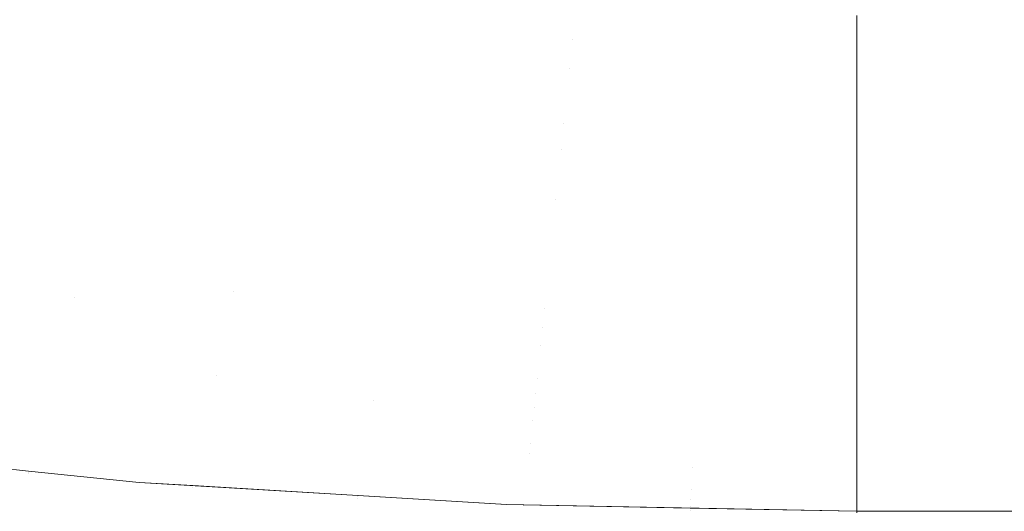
# Model space of a CAD drawing. Header units: centimetres. Extents: x -44.1 to 45.2, y 4.2 to 6.
# Tile 173 of 256: x -13.8197 to -13.7579, y 4.5001 to 4.531. Entities that reach past the tile are written whole.
import ezdxf

# ---------------------------------------------------------------- set-up
doc = ezdxf.new("R2010")
doc.units = ezdxf.units.CM
doc.header["$LTSCALE"] = 2.54
doc.layers.add('Lucido design-1', color=7, linetype='Continuous')

# ---------------------------------------------------------------- blocks, each defined once
blk = doc.blocks.new('Gruppo-4-1')
at = {"color": 7, "linetype": 'Continuous', "lineweight": 9}
blk.add_3dface([(-43.924707, 5.900089, -2312.32217), (-43.924707, 4.300089, -2312.32217), (45.040209, 4.300089, -2312.32217), (45.040209, 5.900089, -2312.32217)], dxfattribs=at)
for points, invisible_edges in [([(-13.802334, 4.532546, -2312.749653), (-13.802721, 4.530706, -2312.751459), (-13.820268, 4.532353, -2312.751459), (-13.819691, 4.534174, -2312.749653)], 15), ([(-13.820831, 4.530578, -2312.753313), (-13.820268, 4.532353, -2312.751459), (-13.802721, 4.530706, -2312.751459), (-13.803098, 4.528914, -2312.753313)], 15), ([(-13.784773, 4.531561, -2312.749653), (-13.784967, 4.529711, -2312.751459), (-13.802721, 4.530706, -2312.751459), (-13.802334, 4.532546, -2312.749653)], 15), ([(14.88261, 4.53253, -2312.748442), (14.88261, 4.529378, -2312.751459), (-13.767108, 4.529378, -2312.751459), (-13.767108, 4.531248, -2312.749669)], 10), ([(-13.767108, 4.529378, -2312.751459), (-13.784967, 4.529711, -2312.751459), (-13.784773, 4.531561, -2312.749653)], 11), ([(-13.784773, 4.531561, -2312.749653), (-13.767108, 4.531248, -2312.749669), (-13.767108, 4.529378, -2312.751459)], 9), ([(-13.803098, 4.528914, -2312.753313), (-13.802721, 4.530706, -2312.751459), (-13.784967, 4.529711, -2312.751459), (-13.785156, 4.527908, -2312.753313)], 15), ([(-13.803098, 4.528914, -2312.753313), (-13.803464, 4.52717, -2312.755213), (-13.821378, 4.528851, -2312.755213), (-13.820831, 4.530578, -2312.753313)], 15), ([(-13.767108, 4.526361, -2312.754611), (-13.785156, 4.527908, -2312.753313), (-13.784967, 4.529711, -2312.751459)], 11), ([(-13.784967, 4.529711, -2312.751459), (-13.767108, 4.529378, -2312.751459), (-13.767108, 4.526361, -2312.754611)], 9), ([(-13.82191, 4.527174, -2312.757156), (-13.821378, 4.528851, -2312.755213), (-13.803464, 4.52717, -2312.755213), (-13.80382, 4.525477, -2312.757156)], 15), ([(-13.785156, 4.527908, -2312.753313), (-13.785339, 4.526154, -2312.755213), (-13.803464, 4.52717, -2312.755213), (-13.803098, 4.528914, -2312.753313)], 15), ([(-13.767108, 4.526361, -2312.754611), (-13.767108, 4.529378, -2312.751459), (14.88261, 4.529378, -2312.751459), (14.88261, 4.527588, -2312.753329)], 10), ([(-13.767108, 4.526361, -2312.754611), (-13.785339, 4.526154, -2312.755213), (-13.785156, 4.527908, -2312.753313)], 11), ([(-13.80382, 4.525477, -2312.757156), (-13.804165, 4.523836, -2312.75914), (-13.822425, 4.525549, -2312.75914), (-13.82191, 4.527174, -2312.757156)], 15), ([(-13.80382, 4.525477, -2312.757156), (-13.803464, 4.52717, -2312.755213), (-13.785339, 4.526154, -2312.755213), (-13.785518, 4.524451, -2312.757156)], 15), ([(14.88261, 4.527588, -2312.753329), (14.88261, 4.526361, -2312.754611), (-13.767108, 4.526361, -2312.754611)], 10), ([(-13.785518, 4.524451, -2312.757156), (-13.785339, 4.526154, -2312.755213), (-13.767108, 4.526361, -2312.754611), (-13.767108, 4.523484, -2312.757891)], 11), ([(14.88261, 4.523484, -2312.757891), (-13.767108, 4.523484, -2312.757891), (-13.767108, 4.526361, -2312.754611), (14.88261, 4.526361, -2312.754611)], 5), ([(-13.822923, 4.523976, -2312.761164), (-13.822425, 4.525549, -2312.75914), (-13.804165, 4.523836, -2312.75914), (-13.804499, 4.522248, -2312.761164)], 15), ([(-13.785518, 4.524451, -2312.757156), (-13.785691, 4.5228, -2312.75914), (-13.804165, 4.523836, -2312.75914), (-13.80382, 4.525477, -2312.757156)], 15), ([(-13.804499, 4.522248, -2312.761164), (-13.804821, 4.520715, -2312.763225), (-13.823404, 4.522458, -2312.763225), (-13.822923, 4.523976, -2312.761164)], 15), ([(-13.767108, 4.523484, -2312.757891), (-13.785691, 4.5228, -2312.75914), (-13.785518, 4.524451, -2312.757156)], 11), ([(-13.804499, 4.522248, -2312.761164), (-13.804165, 4.523836, -2312.75914), (-13.785691, 4.5228, -2312.75914), (-13.785858, 4.521203, -2312.761164)], 15), ([(-13.785691, 4.5228, -2312.75914), (-13.767108, 4.523484, -2312.757891), (-13.767108, 4.520753, -2312.761294)], 9), ([(14.88261, 4.520753, -2312.761294), (-13.767108, 4.520753, -2312.761294), (-13.767108, 4.523484, -2312.757891), (14.88261, 4.523484, -2312.757891)], 5), ([(-13.767108, 4.520753, -2312.761294), (-13.785858, 4.521203, -2312.761164), (-13.785691, 4.5228, -2312.75914)], 11), ([(-13.823868, 4.520996, -2312.765321), (-13.823404, 4.522458, -2312.763225), (-13.804821, 4.520715, -2312.763225), (-13.805132, 4.519238, -2312.765321)], 15), ([(-13.785858, 4.521203, -2312.761164), (-13.78602, 4.519661, -2312.763225), (-13.804821, 4.520715, -2312.763225), (-13.804499, 4.522248, -2312.761164)], 15), ([(-13.805132, 4.519238, -2312.765321), (-13.80543, 4.517819, -2312.767449), (-13.824313, 4.51959, -2312.767449), (-13.823868, 4.520996, -2312.765321)], 15), ([(-13.78602, 4.519661, -2312.763225), (-13.785858, 4.521203, -2312.761164), (-13.767108, 4.520753, -2312.761294)], 11), ([(-13.805132, 4.519238, -2312.765321), (-13.804821, 4.520715, -2312.763225), (-13.78602, 4.519661, -2312.763225), (-13.786176, 4.518176, -2312.765321)], 15), ([(-13.767108, 4.520753, -2312.761294), (-13.767108, 4.518173, -2312.764812), (-13.78602, 4.519661, -2312.763225)], 10), ([(14.88261, 4.518173, -2312.764812), (-13.767108, 4.518173, -2312.764812), (-13.767108, 4.520753, -2312.761294), (14.88261, 4.520753, -2312.761294)], 5), ([(-13.82474, 4.518242, -2312.769608), (-13.824313, 4.51959, -2312.767449), (-13.80543, 4.517819, -2312.767449), (-13.805717, 4.516457, -2312.769608)], 15), ([(-13.786176, 4.518176, -2312.765321), (-13.78602, 4.519661, -2312.763225), (-13.767108, 4.518173, -2312.764812)], 11), ([(-13.786176, 4.518176, -2312.765321), (-13.786325, 4.516748, -2312.767449), (-13.80543, 4.517819, -2312.767449), (-13.805132, 4.519238, -2312.765321)], 15), ([(-13.805717, 4.516457, -2312.769608), (-13.80599, 4.515155, -2312.771794), (-13.825149, 4.516952, -2312.771794), (-13.82474, 4.518242, -2312.769608)], 15), ([(-13.805717, 4.516457, -2312.769608), (-13.80543, 4.517819, -2312.767449), (-13.786325, 4.516748, -2312.767449), (-13.786469, 4.515378, -2312.769608)], 15), ([(-13.767108, 4.518173, -2312.764812), (-13.767108, 4.51575, -2312.76844), (-13.786325, 4.516748, -2312.767449), (-13.786176, 4.518176, -2312.765321)], 14), ([(14.88261, 4.51575, -2312.76844), (-13.767108, 4.51575, -2312.76844), (-13.767108, 4.518173, -2312.764812), (14.88261, 4.518173, -2312.764812)], 5), ([(-13.825539, 4.515721, -2312.774006), (-13.825149, 4.516952, -2312.771794), (-13.80599, 4.515155, -2312.771794), (-13.806252, 4.513912, -2312.774006)], 15), ([(-13.786469, 4.515378, -2312.769608), (-13.786325, 4.516748, -2312.767449), (-13.767108, 4.51575, -2312.76844)], 11), ([(-13.786469, 4.515378, -2312.769608), (-13.786606, 4.514068, -2312.771794), (-13.80599, 4.515155, -2312.771794), (-13.805717, 4.516457, -2312.769608)], 15), ([(-13.816241, 4.513551, -2312.776241), (-13.82591, 4.514551, -2312.776241), (-13.825539, 4.515721, -2312.774006)], 11), ([(-13.816241, 4.513551, -2312.776241), (-13.825539, 4.515721, -2312.774006), (-13.806252, 4.513912, -2312.774006)], 11), ([(-13.767108, 4.51575, -2312.76844), (-13.767108, 4.513486, -2312.77217), (-13.786606, 4.514068, -2312.771794), (-13.786469, 4.515378, -2312.769608)], 14), ([(14.88261, 4.513486, -2312.77217), (-13.767108, 4.513486, -2312.77217), (-13.767108, 4.51575, -2312.76844), (14.88261, 4.51575, -2312.76844)], 5), ([(-13.806252, 4.513912, -2312.774006), (-13.80599, 4.515155, -2312.771794), (-13.786606, 4.514068, -2312.771794), (-13.786737, 4.512818, -2312.774006)], 15), ([(-13.816535, 4.512435, -2312.778496), (-13.826262, 4.51344, -2312.778496), (-13.82591, 4.514551, -2312.776241), (-13.816241, 4.513551, -2312.776241)], 15), ([(-13.786737, 4.512818, -2312.774006), (-13.786606, 4.514068, -2312.771794), (-13.767108, 4.513486, -2312.77217)], 11), ([(-13.816813, 4.511379, -2312.780769), (-13.826595, 4.51239, -2312.780769), (-13.826262, 4.51344, -2312.778496), (-13.816535, 4.512435, -2312.778496)], 15), ([(-13.816241, 4.513551, -2312.776241), (-13.8065, 4.51273, -2312.776241), (-13.806736, 4.511608, -2312.778496), (-13.816535, 4.512435, -2312.778496)], 15), ([(-13.806252, 4.513912, -2312.774006), (-13.8065, 4.51273, -2312.776241), (-13.816241, 4.513551, -2312.776241)], 11), ([(-13.786737, 4.512818, -2312.774006), (-13.786862, 4.511629, -2312.776241), (-13.8065, 4.51273, -2312.776241), (-13.806252, 4.513912, -2312.774006)], 15), ([(-13.786737, 4.512818, -2312.774006), (-13.767108, 4.513486, -2312.77217), (-13.767108, 4.511388, -2312.775995)], 9), ([(14.88261, 4.511388, -2312.775995), (-13.767108, 4.511388, -2312.775995), (-13.767108, 4.513486, -2312.77217), (14.88261, 4.513486, -2312.77217)], 5), ([(-13.767108, 4.511388, -2312.775995), (-13.786862, 4.511629, -2312.776241), (-13.786737, 4.512818, -2312.774006)], 11), ([(-13.817075, 4.510385, -2312.783058), (-13.826909, 4.511401, -2312.783058), (-13.826595, 4.51239, -2312.780769), (-13.816813, 4.511379, -2312.780769)], 15), ([(-13.816535, 4.512435, -2312.778496), (-13.806736, 4.511608, -2312.778496), (-13.806959, 4.510548, -2312.780769), (-13.816813, 4.511379, -2312.780769)], 15), ([(-13.806736, 4.511608, -2312.778496), (-13.8065, 4.51273, -2312.776241), (-13.786862, 4.511629, -2312.776241), (-13.78698, 4.510501, -2312.778496)], 15), ([(-13.78698, 4.510501, -2312.778496), (-13.787092, 4.509434, -2312.780769), (-13.806959, 4.510548, -2312.780769), (-13.806736, 4.511608, -2312.778496)], 15), ([(-13.767108, 4.509458, -2312.779908), (-13.78698, 4.510501, -2312.778496), (-13.786862, 4.511629, -2312.776241)], 11), ([(-13.786862, 4.511629, -2312.776241), (-13.767108, 4.511388, -2312.775995), (-13.767108, 4.509458, -2312.779908)], 9), ([(-13.817321, 4.509451, -2312.78536), (-13.827203, 4.510472, -2312.78536), (-13.826909, 4.511401, -2312.783058), (-13.817075, 4.510385, -2312.783058)], 15), ([(-13.816813, 4.511379, -2312.780769), (-13.806959, 4.510548, -2312.780769), (-13.807169, 4.509549, -2312.783058), (-13.817075, 4.510385, -2312.783058)], 15), ([(14.88261, 4.509458, -2312.779908), (-13.767108, 4.509458, -2312.779908), (-13.767108, 4.511388, -2312.775995), (14.88261, 4.511388, -2312.775995)], 5), ([(-13.81755, 4.508579, -2312.787674), (-13.827478, 4.509605, -2312.787674), (-13.827203, 4.510472, -2312.78536), (-13.817321, 4.509451, -2312.78536)], 15), ([(-13.817075, 4.510385, -2312.783058), (-13.807169, 4.509549, -2312.783058), (-13.807366, 4.508612, -2312.78536), (-13.817321, 4.509451, -2312.78536)], 15), ([(-13.807169, 4.509549, -2312.783058), (-13.806959, 4.510548, -2312.780769), (-13.787092, 4.509434, -2312.780769), (-13.787197, 4.508429, -2312.783058)], 15), ([(-13.767108, 4.509458, -2312.779908), (-13.787092, 4.509434, -2312.780769), (-13.78698, 4.510501, -2312.778496)], 11), ([(-13.817764, 4.507768, -2312.789995), (-13.827733, 4.508799, -2312.789995), (-13.827478, 4.509605, -2312.787674), (-13.81755, 4.508579, -2312.787674)], 15), ([(-13.817321, 4.509451, -2312.78536), (-13.807366, 4.508612, -2312.78536), (-13.80755, 4.507736, -2312.787674), (-13.81755, 4.508579, -2312.787674)], 15), ([(-13.787197, 4.508429, -2312.783058), (-13.787296, 4.507486, -2312.78536), (-13.807366, 4.508612, -2312.78536), (-13.807169, 4.509549, -2312.783058)], 15), ([(-13.787197, 4.508429, -2312.783058), (-13.787092, 4.509434, -2312.780769), (-13.767108, 4.509458, -2312.779908), (-13.767108, 4.507701, -2312.783902)], 11), ([(14.88261, 4.507701, -2312.783902), (-13.767108, 4.507701, -2312.783902), (-13.767108, 4.509458, -2312.779908), (14.88261, 4.509458, -2312.779908)], 5), ([(-13.817962, 4.507018, -2312.792323), (-13.82797, 4.508052, -2312.792323), (-13.827733, 4.508799, -2312.789995), (-13.817764, 4.507768, -2312.789995)], 15), ([(-13.81755, 4.508579, -2312.787674), (-13.80755, 4.507736, -2312.787674), (-13.807722, 4.506921, -2312.789995), (-13.817764, 4.507768, -2312.789995)], 15), ([(-13.797491, 4.507077, -2312.787674), (-13.80755, 4.507736, -2312.787674), (-13.807366, 4.508612, -2312.78536)], 11), ([(-13.797491, 4.507077, -2312.787674), (-13.807366, 4.508612, -2312.78536), (-13.787296, 4.507486, -2312.78536)], 11), ([(-13.818143, 4.506329, -2312.794654), (-13.828187, 4.507367, -2312.794654), (-13.82797, 4.508052, -2312.792323), (-13.817962, 4.507018, -2312.792323)], 15), ([(-13.767108, 4.507701, -2312.783902), (-13.787296, 4.507486, -2312.78536), (-13.787197, 4.508429, -2312.783058)], 11), ([(-13.818309, 4.505699, -2312.796987), (-13.828386, 4.50674, -2312.796987), (-13.828187, 4.507367, -2312.794654), (-13.818143, 4.506329, -2312.794654)], 15), ([(-13.817764, 4.507768, -2312.789995), (-13.807722, 4.506921, -2312.789995), (-13.80788, 4.506168, -2312.792323), (-13.817962, 4.507018, -2312.792323)], 15), ([(-13.79762, 4.50626, -2312.789995), (-13.807722, 4.506921, -2312.789995), (-13.80755, 4.507736, -2312.787674), (-13.797491, 4.507077, -2312.787674)], 15), ([(-13.787296, 4.507486, -2312.78536), (-13.787388, 4.506605, -2312.787674), (-13.797491, 4.507077, -2312.787674)], 11), ([(-13.787388, 4.506605, -2312.787674), (-13.787296, 4.507486, -2312.78536), (-13.767108, 4.507701, -2312.783902), (-13.767108, 4.506119, -2312.787968)], 11), ([(14.88261, 4.506119, -2312.787968), (-13.767108, 4.506119, -2312.787968), (-13.767108, 4.507701, -2312.783902), (14.88261, 4.507701, -2312.783902)], 5), ([(-13.818459, 4.505129, -2312.799319), (-13.828565, 4.506173, -2312.799319), (-13.828386, 4.50674, -2312.796987), (-13.818309, 4.505699, -2312.796987)], 15), ([(-13.817962, 4.507018, -2312.792323), (-13.80788, 4.506168, -2312.792323), (-13.808026, 4.505475, -2312.794654), (-13.818143, 4.506329, -2312.794654)], 15), ([(-13.797739, 4.505504, -2312.792323), (-13.80788, 4.506168, -2312.792323), (-13.807722, 4.506921, -2312.789995), (-13.79762, 4.50626, -2312.789995)], 15), ([(-13.797491, 4.507077, -2312.787674), (-13.787388, 4.506605, -2312.787674), (-13.787474, 4.505786, -2312.789995), (-13.79762, 4.50626, -2312.789995)], 15), ([(-13.767108, 4.506119, -2312.787968), (-13.787474, 4.505786, -2312.789995), (-13.787388, 4.506605, -2312.787674)], 11), ([(-13.818594, 4.504618, -2312.801649), (-13.828726, 4.505665, -2312.801649), (-13.828565, 4.506173, -2312.799319), (-13.818459, 4.505129, -2312.799319)], 15), ([(-13.818143, 4.506329, -2312.794654), (-13.808026, 4.505475, -2312.794654), (-13.808158, 4.504843, -2312.796987), (-13.818309, 4.505699, -2312.796987)], 15), ([(-13.797849, 4.504809, -2312.794654), (-13.808026, 4.505475, -2312.794654), (-13.80788, 4.506168, -2312.792323), (-13.797739, 4.505504, -2312.792323)], 15), ([(-13.79762, 4.50626, -2312.789995), (-13.787474, 4.505786, -2312.789995), (-13.787554, 4.505028, -2312.792323), (-13.797739, 4.505504, -2312.792323)], 15), ([(-13.787474, 4.505786, -2312.789995), (-13.767108, 4.506119, -2312.787968), (-13.767108, 4.504717, -2312.792099)], 9), ([(14.88261, 4.504717, -2312.792099), (-13.767108, 4.504717, -2312.792099), (-13.767108, 4.506119, -2312.787968), (14.88261, 4.506119, -2312.787968)], 5), ([(-13.818713, 4.504164, -2312.803974), (-13.828869, 4.505214, -2312.803974), (-13.828726, 4.505665, -2312.801649), (-13.818594, 4.504618, -2312.801649)], 15), ([(-13.818309, 4.505699, -2312.796987), (-13.808158, 4.504843, -2312.796987), (-13.808279, 4.50427, -2312.799319), (-13.818459, 4.505129, -2312.799319)], 15), ([(-13.797948, 4.504174, -2312.796987), (-13.808158, 4.504843, -2312.796987), (-13.808026, 4.505475, -2312.794654), (-13.797849, 4.504809, -2312.794654)], 15), ([(-13.797739, 4.505504, -2312.792323), (-13.787554, 4.505028, -2312.792323), (-13.787627, 4.504331, -2312.794654), (-13.797849, 4.504809, -2312.794654)], 15), ([(-13.767108, 4.504717, -2312.792099), (-13.787554, 4.505028, -2312.792323), (-13.787474, 4.505786, -2312.789995)], 11), ([(-13.818907, 4.503429, -2312.8086), (-13.829101, 4.504482, -2312.8086), (-13.828994, 4.50482, -2312.806291), (-13.818817, 4.503769, -2312.806291)], 15), ([(-13.818817, 4.503769, -2312.806291), (-13.828994, 4.50482, -2312.806291), (-13.828869, 4.505214, -2312.803974), (-13.818713, 4.504164, -2312.803974)], 15), ([(-13.818459, 4.505129, -2312.799319), (-13.808279, 4.50427, -2312.799319), (-13.808387, 4.503757, -2312.801649), (-13.818594, 4.504618, -2312.801649)], 15), ([(-13.798039, 4.5036, -2312.799319), (-13.808279, 4.50427, -2312.799319), (-13.808158, 4.504843, -2312.796987), (-13.797948, 4.504174, -2312.796987)], 15), ([(-13.797849, 4.504809, -2312.794654), (-13.787627, 4.504331, -2312.794654), (-13.787693, 4.503695, -2312.796987), (-13.797948, 4.504174, -2312.796987)], 15), ([(-13.787627, 4.504331, -2312.794654), (-13.787554, 4.505028, -2312.792323), (-13.767108, 4.504717, -2312.792099)], 11), ([(-13.819161, 4.502466, -2313.025344), (-13.829405, 4.503524, -2313.025344), (-13.834864, 4.50422, -2313.02217), (-13.819137, 4.502616, -2313.02217)], 11), ([(-13.82938, 4.503661, -2312.82217), (-13.819137, 4.502616, -2312.82217), (-13.819137, 4.502616, -2313.02217), (-13.834864, 4.50422, -2313.02217)], 10), ([(-13.819042, 4.502915, -2312.813185), (-13.829263, 4.503971, -2312.813185), (-13.829191, 4.5042, -2312.810899), (-13.818982, 4.503145, -2312.810899)], 15), ([(-13.818982, 4.503145, -2312.810899), (-13.829191, 4.5042, -2312.810899), (-13.829101, 4.504482, -2312.8086), (-13.818907, 4.503429, -2312.8086)], 15), ([(-13.818713, 4.504164, -2312.803974), (-13.808483, 4.503302, -2312.803974), (-13.808566, 4.502904, -2312.806291), (-13.818817, 4.503769, -2312.806291)], 15), ([(-13.818594, 4.504618, -2312.801649), (-13.808387, 4.503757, -2312.801649), (-13.808483, 4.503302, -2312.803974), (-13.818713, 4.504164, -2312.803974)], 15), ([(-13.79812, 4.503085, -2312.801649), (-13.808387, 4.503757, -2312.801649), (-13.808279, 4.50427, -2312.799319), (-13.798039, 4.5036, -2312.799319)], 15), ([(-13.797948, 4.504174, -2312.796987), (-13.787693, 4.503695, -2312.796987), (-13.787754, 4.503119, -2312.799319), (-13.798039, 4.5036, -2312.799319)], 15), ([(-13.787693, 4.503695, -2312.796987), (-13.787627, 4.504331, -2312.794654), (-13.767108, 4.503496, -2312.796288)], 11), ([(-13.767108, 4.504717, -2312.792099), (-13.767108, 4.503496, -2312.796288), (-13.787627, 4.504331, -2312.794654)], 10), ([(14.88261, 4.503496, -2312.796288), (-13.767108, 4.503496, -2312.796288), (-13.767108, 4.504717, -2312.792099), (14.88261, 4.504717, -2312.792099)], 5), ([(-13.819202, 4.50231, -2313.028615), (-13.829454, 4.503369, -2313.028615), (-13.829405, 4.503524, -2313.025344), (-13.819161, 4.502466, -2313.025344)], 15), ([(-13.819141, 4.50254, -2312.81995), (-13.829382, 4.503598, -2312.81995), (-13.829358, 4.503671, -2312.817712), (-13.819122, 4.502613, -2312.817712)], 15), ([(-13.819137, 4.502616, -2312.82217), (-13.82938, 4.503661, -2312.82217), (-13.829382, 4.503598, -2312.81995), (-13.819141, 4.50254, -2312.81995)], 14), ([(-13.819122, 4.502613, -2312.817712), (-13.829358, 4.503671, -2312.817712), (-13.829319, 4.503795, -2312.815456), (-13.819089, 4.502738, -2312.815456)], 15), ([(-13.819089, 4.502738, -2312.815456), (-13.829319, 4.503795, -2312.815456), (-13.829263, 4.503971, -2312.813185), (-13.819042, 4.502915, -2312.813185)], 15), ([(-13.818817, 4.503769, -2312.806291), (-13.808566, 4.502904, -2312.806291), (-13.808638, 4.502563, -2312.8086), (-13.818907, 4.503429, -2312.8086)], 15), ([(-13.798192, 4.502628, -2312.803974), (-13.808483, 4.503302, -2312.803974), (-13.808387, 4.503757, -2312.801649), (-13.79812, 4.503085, -2312.801649)], 15), ([(-13.798039, 4.5036, -2312.799319), (-13.787754, 4.503119, -2312.799319), (-13.787808, 4.502603, -2312.801649), (-13.79812, 4.503085, -2312.801649)], 15), ([(-13.777439, 4.502831, -2312.799319), (-13.787754, 4.503119, -2312.799319), (-13.787693, 4.503695, -2312.796987)], 11), ([(-13.777439, 4.502831, -2312.799319), (-13.787693, 4.503695, -2312.796987), (-13.767108, 4.503324, -2312.79699)], 11), ([(-13.767108, 4.503496, -2312.796288), (-13.767108, 4.503324, -2312.79699), (-13.787693, 4.503695, -2312.796987)], 10), ([(-13.767108, 4.503324, -2312.79699), (-13.767108, 4.503496, -2312.796288), (14.88261, 4.503496, -2312.796288), (14.88261, 4.503324, -2312.79699)], 10), ([(-13.819378, 4.501641, -2313.035444), (-13.829665, 4.502704, -2313.035444), (-13.829539, 4.5031, -2313.031982), (-13.819273, 4.502039, -2313.031982)], 15), ([(-13.819273, 4.502039, -2313.031982), (-13.829539, 4.5031, -2313.031982), (-13.829454, 4.503369, -2313.028615), (-13.819202, 4.50231, -2313.028615)], 15), ([(-13.819042, 4.502915, -2312.813185), (-13.808746, 4.502046, -2312.813185), (-13.808784, 4.501869, -2312.815456), (-13.819089, 4.502738, -2312.815456)], 15), ([(-13.818982, 4.503145, -2312.810899), (-13.808698, 4.502277, -2312.810899), (-13.808746, 4.502046, -2312.813185), (-13.819042, 4.502915, -2312.813185)], 15), ([(-13.818907, 4.503429, -2312.8086), (-13.808638, 4.502563, -2312.8086), (-13.808698, 4.502277, -2312.810899), (-13.818982, 4.503145, -2312.810899)], 15), ([(-13.798309, 4.501887, -2312.8086), (-13.808638, 4.502563, -2312.8086), (-13.808566, 4.502904, -2312.806291), (-13.798255, 4.502229, -2312.806291)], 15), ([(-13.798255, 4.502229, -2312.806291), (-13.808566, 4.502904, -2312.806291), (-13.808483, 4.503302, -2312.803974), (-13.798192, 4.502628, -2312.803974)], 15), ([(-13.79812, 4.503085, -2312.801649), (-13.787808, 4.502603, -2312.801649), (-13.787856, 4.502145, -2312.803974), (-13.798192, 4.502628, -2312.803974)], 15), ([(-13.777466, 4.502313, -2312.801649), (-13.787808, 4.502603, -2312.801649), (-13.787754, 4.503119, -2312.799319), (-13.777439, 4.502831, -2312.799319)], 15), ([(-13.767108, 4.503324, -2312.79699), (-13.767108, 4.502753, -2312.799324), (-13.777439, 4.502831, -2312.799319)], 10), ([(-13.767108, 4.502753, -2312.799324), (-13.767108, 4.503324, -2312.79699), (14.88261, 4.503324, -2312.79699), (14.88261, 4.502753, -2312.799324)], 10), ([(-13.819519, 4.501106, -2313.038998), (-13.829833, 4.502172, -2313.038998), (-13.829665, 4.502704, -2313.035444), (-13.819378, 4.501641, -2313.035444)], 15), ([(-13.819202, 4.50231, -2313.028615), (-13.808874, 4.501439, -2313.028615), (-13.808931, 4.501166, -2313.031982), (-13.819273, 4.502039, -2313.031982)], 15), ([(-13.819161, 4.502466, -2313.025344), (-13.808841, 4.501595, -2313.025344), (-13.808874, 4.501439, -2313.028615), (-13.819202, 4.50231, -2313.028615)], 15), ([(-13.819161, 4.502466, -2313.025344), (-13.819137, 4.502616, -2313.02217), (-13.81219, 4.501907, -2313.02217)], 9), ([(-13.81219, 4.501907, -2313.02217), (-13.808841, 4.501595, -2313.025344), (-13.819161, 4.502466, -2313.025344)], 11), ([(-13.81219, 4.501907, -2312.82217), (-13.819137, 4.502616, -2312.82217), (-13.819141, 4.50254, -2312.81995)], 10), ([(-13.819122, 4.502613, -2312.817712), (-13.80881, 4.501744, -2312.817712), (-13.808826, 4.50167, -2312.81995), (-13.819141, 4.50254, -2312.81995)], 15), ([(-13.819141, 4.50254, -2312.81995), (-13.808826, 4.50167, -2312.81995), (-13.81219, 4.501907, -2312.82217)], 11), ([(-13.819137, 4.502616, -2312.82217), (-13.81219, 4.501907, -2312.82217), (-13.81219, 4.501907, -2313.02217), (-13.819137, 4.502616, -2313.02217)], 10), ([(-13.819089, 4.502738, -2312.815456), (-13.808784, 4.501869, -2312.815456), (-13.80881, 4.501744, -2312.817712), (-13.819122, 4.502613, -2312.817712)], 15), ([(-13.79839, 4.501368, -2312.813185), (-13.808746, 4.502046, -2312.813185), (-13.808698, 4.502277, -2312.810899), (-13.798354, 4.5016, -2312.810899)], 15), ([(-13.798354, 4.5016, -2312.810899), (-13.808698, 4.502277, -2312.810899), (-13.808638, 4.502563, -2312.8086), (-13.798309, 4.501887, -2312.8086)], 15), ([(-13.798192, 4.502628, -2312.803974), (-13.787856, 4.502145, -2312.803974), (-13.787898, 4.501745, -2312.806291), (-13.798255, 4.502229, -2312.806291)], 15), ([(-13.77749, 4.501855, -2312.803974), (-13.787856, 4.502145, -2312.803974), (-13.787808, 4.502603, -2312.801649), (-13.777466, 4.502313, -2312.801649)], 15), ([(-13.777466, 4.502313, -2312.801649), (-13.767108, 4.502459, -2312.800526), (-13.767108, 4.501608, -2312.804805), (-13.77749, 4.501855, -2312.803974)], 13), ([(-13.767108, 4.502459, -2312.800526), (-13.777466, 4.502313, -2312.801649), (-13.777439, 4.502831, -2312.799319)], 11), ([(-13.777439, 4.502831, -2312.799319), (-13.767108, 4.502753, -2312.799324), (-13.767108, 4.502459, -2312.800526)], 9), ([(14.88261, 4.502753, -2312.799324), (14.88261, 4.502459, -2312.800526), (-13.767108, 4.502459, -2312.800526), (-13.767108, 4.502753, -2312.799324)], 10), ([(14.88261, 4.501608, -2312.804805), (-13.767108, 4.501608, -2312.804805), (-13.767108, 4.502459, -2312.800526), (14.88261, 4.502459, -2312.800526)], 5), ([(-13.819699, 4.500423, -2313.042641), (-13.830049, 4.501493, -2313.042641), (-13.829833, 4.502172, -2313.038998), (-13.819519, 4.501106, -2313.038998)], 15), ([(-13.819378, 4.501641, -2313.035444), (-13.809015, 4.500767, -2313.035444), (-13.809128, 4.50023, -2313.038998), (-13.819519, 4.501106, -2313.038998)], 15), ([(-13.819273, 4.502039, -2313.031982), (-13.808931, 4.501166, -2313.031982), (-13.809015, 4.500767, -2313.035444), (-13.819378, 4.501641, -2313.035444)], 15), ([(-13.808841, 4.501595, -2313.025344), (-13.81219, 4.501907, -2313.02217), (-13.798447, 4.501081, -2313.02217)], 9), ([(-13.81219, 4.501907, -2313.02217), (-13.81219, 4.501907, -2312.82217), (-13.808827, 4.501705, -2312.82217)], 9), ([(-13.808827, 4.501705, -2312.82217), (-13.789115, 4.50052, -2312.82217), (-13.798447, 4.501081, -2313.02217), (-13.81219, 4.501907, -2313.02217)], 10), ([(-13.808826, 4.50167, -2312.81995), (-13.808827, 4.501705, -2312.82217), (-13.81219, 4.501907, -2312.82217)], 9), ([(-13.808827, 4.501705, -2312.82217), (-13.808826, 4.50167, -2312.81995), (-13.79845, 4.50099, -2312.81995)], 11), ([(-13.79845, 4.50099, -2312.81995), (-13.789115, 4.50052, -2312.82217), (-13.808827, 4.501705, -2312.82217)], 9), ([(-13.79845, 4.50099, -2312.81995), (-13.808826, 4.50167, -2312.81995), (-13.80881, 4.501744, -2312.817712), (-13.798438, 4.501065, -2312.817712)], 15), ([(-13.798438, 4.501065, -2312.817712), (-13.80881, 4.501744, -2312.817712), (-13.808784, 4.501869, -2312.815456), (-13.798418, 4.50119, -2312.815456)], 15), ([(-13.798418, 4.50119, -2312.815456), (-13.808784, 4.501869, -2312.815456), (-13.808746, 4.502046, -2312.813185), (-13.79839, 4.501368, -2312.813185)], 15), ([(-13.798309, 4.501887, -2312.8086), (-13.787934, 4.501402, -2312.8086), (-13.787964, 4.501115, -2312.810899), (-13.798354, 4.5016, -2312.810899)], 15), ([(-13.798255, 4.502229, -2312.806291), (-13.787898, 4.501745, -2312.806291), (-13.787934, 4.501402, -2312.8086), (-13.798309, 4.501887, -2312.8086)], 15), ([(-13.777529, 4.501111, -2312.8086), (-13.787934, 4.501402, -2312.8086), (-13.787898, 4.501745, -2312.806291), (-13.777511, 4.501454, -2312.806291)], 15), ([(-13.777511, 4.501454, -2312.806291), (-13.787898, 4.501745, -2312.806291), (-13.787856, 4.502145, -2312.803974), (-13.77749, 4.501855, -2312.803974)], 15), ([(-13.77749, 4.501855, -2312.803974), (-13.767108, 4.501608, -2312.804805), (-13.777511, 4.501454, -2312.806291)], 11), ([(-13.819519, 4.501106, -2313.038998), (-13.809128, 4.50023, -2313.038998), (-13.809273, 4.499544, -2313.042641), (-13.819699, 4.500423, -2313.042641)], 15), ([(-13.798592, 4.500085, -2313.035444), (-13.809015, 4.500767, -2313.035444), (-13.808931, 4.501166, -2313.031982), (-13.798529, 4.500485, -2313.031982)], 15), ([(-13.798529, 4.500485, -2313.031982), (-13.808931, 4.501166, -2313.031982), (-13.808874, 4.501439, -2313.028615), (-13.798486, 4.500759, -2313.028615)], 15), ([(-13.798486, 4.500759, -2313.028615), (-13.808874, 4.501439, -2313.028615), (-13.808841, 4.501595, -2313.025344), (-13.798461, 4.500915, -2313.025344)], 15), ([(-13.798447, 4.501081, -2313.02217), (-13.798461, 4.500915, -2313.025344), (-13.808841, 4.501595, -2313.025344)], 11), ([(-13.798461, 4.500915, -2313.025344), (-13.798447, 4.501081, -2313.02217), (-13.789115, 4.50052, -2313.02217)], 9), ([(-13.798438, 4.501065, -2312.817712), (-13.78802, 4.500578, -2312.817712), (-13.788028, 4.500504, -2312.81995), (-13.79845, 4.50099, -2312.81995)], 15), ([(-13.789115, 4.50052, -2312.82217), (-13.789115, 4.50052, -2313.02217), (-13.798447, 4.501081, -2313.02217)], 9), ([(-13.798418, 4.50119, -2312.815456), (-13.788007, 4.500704, -2312.815456), (-13.78802, 4.500578, -2312.817712), (-13.798438, 4.501065, -2312.817712)], 15), ([(-13.79839, 4.501368, -2312.813185), (-13.787988, 4.500883, -2312.813185), (-13.788007, 4.500704, -2312.815456), (-13.798418, 4.50119, -2312.815456)], 15), ([(-13.798354, 4.5016, -2312.810899), (-13.787964, 4.501115, -2312.810899), (-13.787988, 4.500883, -2312.813185), (-13.79839, 4.501368, -2312.813185)], 15), ([(-13.777556, 4.500591, -2312.813185), (-13.787988, 4.500883, -2312.813185), (-13.787964, 4.501115, -2312.810899), (-13.777544, 4.500823, -2312.810899)], 15), ([(-13.777544, 4.500823, -2312.810899), (-13.787964, 4.501115, -2312.810899), (-13.787934, 4.501402, -2312.8086), (-13.777529, 4.501111, -2312.8086)], 15), ([(-13.777529, 4.501111, -2312.8086), (-13.767108, 4.500944, -2312.809117), (-13.777544, 4.500823, -2312.810899)], 11), ([(-13.777511, 4.501454, -2312.806291), (-13.767108, 4.501608, -2312.804805), (-13.767108, 4.500944, -2312.809117), (-13.777529, 4.501111, -2312.8086)], 13), ([(14.88261, 4.500944, -2312.809117), (-13.767108, 4.500944, -2312.809117), (-13.767108, 4.501608, -2312.804805), (14.88261, 4.501608, -2312.804805)], 5), ([(-13.819699, 4.500423, -2313.042641), (-13.809273, 4.499544, -2313.042641), (-13.809451, 4.498697, -2313.046366), (-13.819921, 4.49958, -2313.046366)], 15), ([(-13.798677, 4.499546, -2313.038998), (-13.809128, 4.50023, -2313.038998), (-13.809015, 4.500767, -2313.035444), (-13.798592, 4.500085, -2313.035444)], 15), ([(-13.798529, 4.500485, -2313.031982), (-13.788081, 4.499997, -2313.031982), (-13.788123, 4.499596, -2313.035444), (-13.798592, 4.500085, -2313.035444)], 15), ([(-13.798486, 4.500759, -2313.028615), (-13.788052, 4.500271, -2313.028615), (-13.788081, 4.499997, -2313.031982), (-13.798529, 4.500485, -2313.031982)], 15), ([(-13.798461, 4.500915, -2313.025344), (-13.788036, 4.500429, -2313.025344), (-13.788052, 4.500271, -2313.028615), (-13.798486, 4.500759, -2313.028615)], 15), ([(-13.789115, 4.50052, -2313.02217), (-13.788036, 4.500429, -2313.025344), (-13.798461, 4.500915, -2313.025344)], 11), ([(-13.79845, 4.50099, -2312.81995), (-13.788028, 4.500504, -2312.81995), (-13.789115, 4.50052, -2312.82217)], 11), ([(-13.788036, 4.500429, -2313.025344), (-13.789115, 4.50052, -2313.02217), (-13.777575, 4.500294, -2313.02217)], 9), ([(-13.777575, 4.500294, -2313.02217), (-13.789115, 4.50052, -2313.02217), (-13.789115, 4.50052, -2312.82217), (-13.78803, 4.500499, -2312.82217)], 10), ([(-13.788028, 4.500504, -2312.81995), (-13.78803, 4.500499, -2312.82217), (-13.789115, 4.50052, -2312.82217)], 9), ([(-13.777588, 4.499979, -2313.028615), (-13.788052, 4.500271, -2313.028615), (-13.788036, 4.500429, -2313.025344), (-13.77758, 4.500136, -2313.025344)], 15), ([(-13.777575, 4.500294, -2313.02217), (-13.77758, 4.500136, -2313.025344), (-13.788036, 4.500429, -2313.025344)], 11), ([(-13.767108, 4.500089, -2312.82217), (-13.78803, 4.500499, -2312.82217), (-13.788028, 4.500504, -2312.81995)], 10), ([(-13.78803, 4.500499, -2312.82217), (-13.767108, 4.500089, -2312.82217), (-13.767108, 4.500089, -2313.02217), (-13.777575, 4.500294, -2313.02217)], 8), ([(-13.788028, 4.500504, -2312.81995), (-13.78802, 4.500578, -2312.817712), (-13.767108, 4.500184, -2312.817808)], 11), ([(-13.767108, 4.500184, -2312.817808), (-13.767108, 4.500137, -2312.819951), (-13.788028, 4.500504, -2312.81995)], 10), ([(-13.788028, 4.500504, -2312.81995), (-13.767108, 4.500137, -2312.819951), (-13.767108, 4.500089, -2312.82217)], 9), ([(-13.78802, 4.500578, -2312.817712), (-13.788007, 4.500704, -2312.815456), (-13.777565, 4.500412, -2312.815456)], 11), ([(-13.767108, 4.50019, -2312.817712), (-13.78802, 4.500578, -2312.817712), (-13.777565, 4.500412, -2312.815456)], 11), ([(-13.78802, 4.500578, -2312.817712), (-13.767108, 4.50019, -2312.817712), (-13.767108, 4.500184, -2312.817808)], 9), ([(-13.777565, 4.500412, -2312.815456), (-13.788007, 4.500704, -2312.815456), (-13.787988, 4.500883, -2312.813185), (-13.777556, 4.500591, -2312.813185)], 15), ([(-13.777565, 4.500412, -2312.815456), (-13.777556, 4.500591, -2312.813185), (-13.767108, 4.500469, -2312.813454)], 11), ([(-13.767108, 4.500469, -2312.813454), (-13.767108, 4.500338, -2312.815458), (-13.777565, 4.500412, -2312.815456)], 10), ([(-13.777565, 4.500412, -2312.815456), (-13.767108, 4.500338, -2312.815458), (-13.767108, 4.50019, -2312.817712)], 9), ([(-13.767108, 4.500469, -2312.813454), (-13.777556, 4.500591, -2312.813185), (-13.777544, 4.500823, -2312.810899)], 11), ([(-13.777544, 4.500823, -2312.810899), (-13.767108, 4.500944, -2312.809117), (-13.767108, 4.500469, -2312.813454)], 9), ([(14.88261, 4.500469, -2312.813454), (-13.767108, 4.500469, -2312.813454), (-13.767108, 4.500944, -2312.809117), (14.88261, 4.500944, -2312.809117)], 5), ([(-13.767108, 4.500338, -2312.815458), (-13.767108, 4.500469, -2312.813454), (14.88261, 4.500469, -2312.813454), (14.88261, 4.500338, -2312.815458)], 10), ([(-13.798785, 4.498857, -2313.042641), (-13.809273, 4.499544, -2313.042641), (-13.809128, 4.50023, -2313.038998), (-13.798677, 4.499546, -2313.038998)], 15), ([(-13.777602, 4.499704, -2313.031982), (-13.788081, 4.499997, -2313.031982), (-13.788052, 4.500271, -2313.028615), (-13.777588, 4.499979, -2313.028615)], 15), ([(-13.767108, 4.499993, -2313.026532), (-13.777588, 4.499979, -2313.028615), (-13.77758, 4.500136, -2313.025344)], 11), ([(-13.767108, 4.500019, -2313.025343), (-13.77758, 4.500136, -2313.025344), (-13.777575, 4.500294, -2313.02217)], 11), ([(-13.77758, 4.500136, -2313.025344), (-13.767108, 4.500019, -2313.025343), (-13.767108, 4.499993, -2313.026532)], 9), ([(-13.777575, 4.500294, -2313.02217), (-13.767108, 4.500089, -2313.02217), (-13.767108, 4.500019, -2313.025343)], 8), ([(-13.767108, 4.50019, -2312.817712), (-13.767108, 4.500338, -2312.815458), (14.88261, 4.500338, -2312.815458), (14.88261, 4.50019, -2312.817712)], 10), ([(14.88261, 4.50019, -2312.817712), (14.88261, 4.500184, -2312.817808), (-13.767108, 4.500184, -2312.817808), (-13.767108, 4.50019, -2312.817712)], 10), ([(-13.767108, 4.500137, -2312.819951), (-13.767108, 4.500184, -2312.817808), (14.88261, 4.500184, -2312.817808), (14.88261, 4.500137, -2312.819951)], 10), ([(14.88261, 4.500137, -2312.819951), (14.88261, 4.500089, -2312.82217), (-13.767108, 4.500089, -2312.82217), (-13.767108, 4.500137, -2312.819951)], 8)]:
    blk.add_3dface(points, dxfattribs=dict(at, invisible_edges=invisible_edges))
blk = doc.blocks.new('Gruppo-5-1')
at = {"color": 7}
blk.add_blockref('Gruppo-4-1', (0, 0), dxfattribs=at)

msp = doc.modelspace()

# ---------------------------------------------------------------- block references
at = {"layer": 'Lucido design-1', "color": 7}
msp.add_blockref('Gruppo-5-1', (0, 0), dxfattribs=at)

doc.saveas('drawing.dxf')
